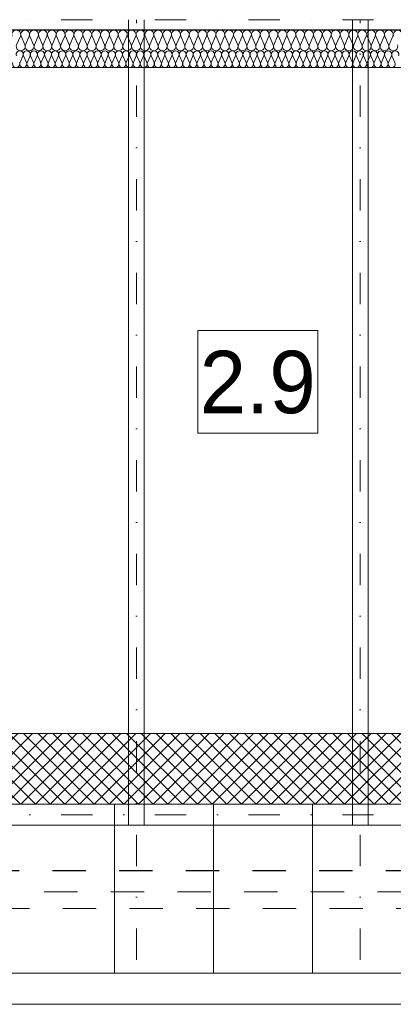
# Model space of a CAD drawing. Extents: x -438200 to -357500, y 15000 to 163871.
# Tile 110 of 148: x -424163 to -422369, y 107405 to 112136. Entities that reach past the tile are written whole.
import ezdxf

# ---------------------------------------------------------------- set-up
doc = ezdxf.new("R2010")
doc.units = 0
doc.header["$MEASUREMENT"] = 0
doc.set_wipeout_variables(frame=1)
doc.linetypes.add('Dot & Dashed', pattern=[450, 150, -150, 0, -150])
doc.linetypes.add('Przerywana', pattern=[320, 160, -160])
doc.layers.add('#podkład', color=252, linetype='Continuous')
doc.layers.add('Arch ocieplenie', color=252, linetype='Continuous')
for name, color, linetype, lineweight in [('Arch dachowki_Nr_Pióra__81', 252, 'Continuous', 9), ('Arch ocieplenie_Nr_Pióra__44', 252, 'Continuous', 13), ('Arch wykończenie_Nr_Pióra__3', 252, 'Continuous', 18), ('arch wypelnienia_Nr_Pióra__2', 252, 'Continuous', 13), ('INWENT DACH_Nr_Pióra__21', 252, 'Continuous', 9), ('INWENT KONST. DREWNIANA_Nr_Pióra__2', 252, 'Continuous', 13), ('INWENT KONST. DREWNIANA_Nr_Pióra__21', 252, 'Continuous', 9), ('INWENT OPISY_Nr_Pióra__21', 252, 'Continuous', 9), ('INWENT RURY SPUSTOWE_Nr_Pióra__21', 252, 'Continuous', 9), ('INWENT.ŚCIANY_Nr_Pióra__1', 252, 'Continuous', 25), ('INWENT.ŚCIANY_Nr_Pióra__2', 252, 'Continuous', 13)]:
    doc.layers.add(name, color=color, linetype=linetype, lineweight=lineweight)
doc.styles.add('GENERATED_STYLE_3', font='txt')

# ---------------------------------------------------------------- blocks, each defined once
blk = doc.blocks.new('Izolacja cieplna 14_225', base_point=(-429844.9, 96852.6))
at = {"layer": 'Arch ocieplenie_Nr_Pióra__44', "linetype": 'Continuous'}
for p, q in [((-424161.2, 96796.4), (-424147.1, 96828.8)), ((-424144.2, 96828.8), (-424130.1, 96796.4)), ((-424127.2, 96796.4), (-424113.1, 96828.8)), ((-424110.2, 96828.8), (-424096.1, 96796.4)), ((-424093.2, 96796.4), (-424079, 96828.8)), ((-424076.2, 96828.8), (-424062, 96796.4)), ((-424059.2, 96796.4), (-424045, 96828.8)), ((-424042.2, 96828.8), (-424028, 96796.4)), ((-424025.1, 96796.4), (-424011, 96828.8)), ((-424008.1, 96828.8), (-423994, 96796.4)), ((-423991.1, 96796.4), (-423977, 96828.8)), ((-423974.1, 96828.8), (-423960, 96796.4)), ((-423957.1, 96796.4), (-423942.9, 96828.8)), ((-423940.1, 96828.8), (-423925.9, 96796.4)), ((-423923.1, 96796.4), (-423908.9, 96828.8)), ((-423906.1, 96828.8), (-423891.9, 96796.4)), ((-423889, 96796.4), (-423874.9, 96828.8)), ((-423872, 96828.8), (-423857.9, 96796.4)), ((-423855, 96796.4), (-423840.9, 96828.8)), ((-423838, 96828.8), (-423823.9, 96796.4)), ((-423821, 96796.4), (-423806.8, 96828.8)), ((-423804, 96828.8), (-423789.8, 96796.4)), ((-423787, 96796.4), (-423772.8, 96828.8)), ((-423770, 96828.8), (-423755.8, 96796.4)), ((-423752.9, 96796.4), (-423738.8, 96828.8)), ((-423735.9, 96828.8), (-423721.8, 96796.4)), ((-423718.9, 96796.4), (-423704.8, 96828.8)), ((-423701.9, 96828.8), (-423687.8, 96796.4)), ((-423684.9, 96796.4), (-423670.7, 96828.8)), ((-423667.9, 96828.8), (-423653.7, 96796.4)), ((-423650.9, 96796.4), (-423636.7, 96828.8)), ((-423633.9, 96828.8), (-423619.7, 96796.4)), ((-423616.8, 96796.4), (-423602.7, 96828.8)), ((-423599.8, 96828.8), (-423585.7, 96796.4)), ((-423582.8, 96796.4), (-423568.7, 96828.8)), ((-423565.8, 96828.8), (-423551.6, 96796.4)), ((-423548.8, 96796.4), (-423534.6, 96828.8)), ((-423531.8, 96828.8), (-423517.6, 96796.4)), ((-423514.8, 96796.4), (-423500.6, 96828.8)), ((-423497.8, 96828.8), (-423483.6, 96796.4)), ((-423480.7, 96796.4), (-423466.6, 96828.8)), ((-423463.7, 96828.8), (-423449.6, 96796.4)), ((-423446.7, 96796.4), (-423432.6, 96828.8)), ((-423429.7, 96828.8), (-423415.5, 96796.4)), ((-423412.7, 96796.4), (-423398.5, 96828.8)), ((-423395.7, 96828.8), (-423381.5, 96796.4)), ((-423378.7, 96796.4), (-423364.5, 96828.8)), ((-423361.6, 96828.8), (-423347.5, 96796.4)), ((-423344.6, 96796.4), (-423330.5, 96828.8)), ((-423327.6, 96828.8), (-423313.5, 96796.4)), ((-423310.6, 96796.4), (-423296.5, 96828.8)), ((-423293.6, 96828.8), (-423279.4, 96796.4)), ((-423276.6, 96796.4), (-423262.4, 96828.8)), ((-423259.6, 96828.8), (-423245.4, 96796.4)), ((-423242.6, 96796.4), (-423228.4, 96828.8)), ((-423225.5, 96828.8), (-423211.4, 96796.4)), ((-423208.5, 96796.4), (-423194.4, 96828.8)), ((-423191.5, 96828.8), (-423177.4, 96796.4)), ((-423174.5, 96796.4), (-423160.4, 96828.8)), ((-423157.5, 96828.8), (-423143.3, 96796.4)), ((-423140.5, 96796.4), (-423126.3, 96828.8)), ((-423123.5, 96828.8), (-423109.3, 96796.4)), ((-423106.5, 96796.4), (-423092.3, 96828.8)), ((-423089.4, 96828.8), (-423075.3, 96796.4)), ((-423072.4, 96796.4), (-423058.3, 96828.8)), ((-423055.4, 96828.8), (-423041.3, 96796.4)), ((-423038.4, 96796.4), (-423024.3, 96828.8)), ((-423021.4, 96828.8), (-423007.2, 96796.4)), ((-423004.4, 96796.4), (-422990.2, 96828.8)), ((-422987.4, 96828.8), (-422973.2, 96796.4)), ((-422970.4, 96796.4), (-422956.2, 96828.8)), ((-422953.3, 96828.8), (-422939.2, 96796.4)), ((-422936.3, 96796.4), (-422922.2, 96828.8)), ((-422919.3, 96828.8), (-422905.2, 96796.4)), ((-422902.3, 96796.4), (-422888.1, 96828.8)), ((-422885.3, 96828.8), (-422871.1, 96796.4)), ((-422868.3, 96796.4), (-422854.1, 96828.8)), ((-422851.3, 96828.8), (-422837.1, 96796.4)), ((-422834.3, 96796.4), (-422820.1, 96828.8)), ((-422817.2, 96828.8), (-422803.1, 96796.4)), ((-422800.2, 96796.4), (-422786.1, 96828.8)), ((-422783.2, 96828.8), (-422769.1, 96796.4)), ((-422766.2, 96796.4), (-422752, 96828.8)), ((-422749.2, 96828.8), (-422735, 96796.4)), ((-422732.2, 96796.4), (-422718, 96828.8)), ((-422715.2, 96828.8), (-422701, 96796.4)), ((-422698.2, 96796.4), (-422684, 96828.8)), ((-422681.1, 96828.8), (-422667, 96796.4)), ((-422664.1, 96796.4), (-422650, 96828.8)), ((-422647.1, 96828.8), (-422633, 96796.4)), ((-422630.1, 96796.4), (-422615.9, 96828.8)), ((-422613.1, 96828.8), (-422598.9, 96796.4)), ((-422596.1, 96796.4), (-422581.9, 96828.8)), ((-422579.1, 96828.8), (-422564.9, 96796.4)), ((-422562, 96796.4), (-422547.9, 96828.8)), ((-422545, 96828.8), (-422530.9, 96796.4)), ((-422528, 96796.4), (-422513.9, 96828.8)), ((-422511, 96828.8), (-422496.9, 96796.4)), ((-422494, 96796.4), (-422479.8, 96828.8)), ((-422477, 96828.8), (-422462.8, 96796.4)), ((-422460, 96796.4), (-422445.8, 96828.8)), ((-422443, 96828.8), (-422428.8, 96796.4)), ((-422425.9, 96796.4), (-422411.8, 96828.8)), ((-422408.9, 96828.8), (-422394.8, 96796.4)), ((-422391.9, 96796.4), (-422377.8, 96828.8)), ((-422374.9, 96828.8), (-422360.8, 96796.4))]:
    blk.add_line(p, q, dxfattribs=at)
for centre, start_param, end_param in [((-424162.7, 96835.6), 4.299595, 8.266774), ((-424128.7, 96835.6), 4.299595, 8.266774), ((-424094.6, 96835.6), 4.299595, 8.266774), ((-424060.6, 96835.6), 4.299595, 8.266774), ((-424026.6, 96835.6), 4.299595, 8.266774), ((-423992.6, 96835.6), 4.299595, 8.266774), ((-423958.5, 96835.6), 4.299595, 8.266774), ((-423924.5, 96835.6), 4.299595, 8.266774), ((-423890.5, 96835.6), 4.299595, 8.266774), ((-423856.4, 96835.6), 4.299595, 8.266774), ((-423822.4, 96835.6), 4.299595, 8.266774), ((-423788.4, 96835.6), 4.299595, 8.266774), ((-423754.4, 96835.6), 4.299595, 8.266774), ((-423720.3, 96835.6), 4.299595, 8.266774), ((-423686.3, 96835.6), 4.299595, 8.266774), ((-423652.3, 96835.6), 4.299595, 8.266774), ((-423618.3, 96835.6), 4.299595, 8.266774), ((-423584.2, 96835.6), 4.299595, 8.266774), ((-423550.2, 96835.6), 4.299595, 8.266774), ((-423516.2, 96835.6), 4.299595, 8.266774), ((-423482.2, 96835.6), 4.299595, 8.266774), ((-423448.1, 96835.6), 4.299595, 8.266774), ((-423414.1, 96835.6), 4.299595, 8.266774), ((-423380.1, 96835.6), 4.299595, 8.266774), ((-423346.1, 96835.6), 4.299595, 8.266774), ((-423312, 96835.6), 4.299595, 8.266774), ((-423278, 96835.6), 4.299595, 8.266774), ((-423244, 96835.6), 4.299595, 8.266774), ((-423210, 96835.6), 4.299595, 8.266774), ((-423175.9, 96835.6), 4.299595, 8.266774), ((-423141.9, 96835.6), 4.299595, 8.266774), ((-423107.9, 96835.6), 4.299595, 8.266774), ((-423073.9, 96835.6), 4.299595, 8.266774), ((-423039.8, 96835.6), 4.299595, 8.266774), ((-423005.8, 96835.6), 4.299595, 8.266774), ((-422971.8, 96835.6), 4.299595, 8.266774), ((-422937.8, 96835.6), 4.299595, 8.266774), ((-422903.7, 96835.6), 4.299595, 8.266774), ((-422869.7, 96835.6), 4.299595, 8.266774), ((-422835.7, 96835.6), 4.299595, 8.266774), ((-422801.7, 96835.6), 4.299595, 8.266774), ((-422767.6, 96835.6), 4.299595, 8.266774), ((-422733.6, 96835.6), 4.299595, 8.266774), ((-422699.6, 96835.6), 4.299595, 8.266774), ((-422665.6, 96835.6), 4.299595, 8.266774), ((-422631.5, 96835.6), 4.299595, 8.266774), ((-422597.5, 96835.6), 4.299595, 8.266774), ((-422563.5, 96835.6), 4.299595, 8.266774), ((-422529.5, 96835.6), 4.299595, 8.266774), ((-422495.4, 96835.6), 4.299595, 8.266774), ((-422461.4, 96835.6), 4.299595, 8.266774), ((-422427.4, 96835.6), 4.299595, 8.266774), ((-422393.4, 96835.6), 4.299595, 8.266774), ((-422359.3, 96835.6), 4.299595, 8.266774), ((-424179.7, 96789.6), 1.158003, 5.125183), ((-424145.7, 96789.6), 1.158003, 5.125183), ((-424111.6, 96789.6), 1.158003, 5.125183), ((-424077.6, 96789.6), 1.158003, 5.125183), ((-424043.6, 96789.6), 1.158003, 5.125183), ((-424009.6, 96789.6), 1.158003, 5.125183), ((-423975.5, 96789.6), 1.158003, 5.125183), ((-423941.5, 96789.6), 1.158003, 5.125183), ((-423907.5, 96789.6), 1.158003, 5.125183), ((-423873.5, 96789.6), 1.158003, 5.125183), ((-423839.4, 96789.6), 1.158003, 5.125183), ((-423805.4, 96789.6), 1.158003, 5.125183), ((-423771.4, 96789.6), 1.158003, 5.125183), ((-423737.4, 96789.6), 1.158003, 5.125183), ((-423703.3, 96789.6), 1.158003, 5.125183), ((-423669.3, 96789.6), 1.158003, 5.125183), ((-423635.3, 96789.6), 1.158003, 5.125183), ((-423601.3, 96789.6), 1.158003, 5.125183), ((-423567.2, 96789.6), 1.158003, 5.125183), ((-423533.2, 96789.6), 1.158003, 5.125183), ((-423499.2, 96789.6), 1.158003, 5.125183), ((-423465.2, 96789.6), 1.158003, 5.125183), ((-423431.1, 96789.6), 1.158003, 5.125183), ((-423397.1, 96789.6), 1.158003, 5.125183), ((-423363.1, 96789.6), 1.158003, 5.125183), ((-423329.1, 96789.6), 1.158003, 5.125183), ((-423295, 96789.6), 1.158003, 5.125183), ((-423261, 96789.6), 1.158003, 5.125183), ((-423227, 96789.6), 1.158003, 5.125183), ((-423193, 96789.6), 1.158003, 5.125183), ((-423158.9, 96789.6), 1.158003, 5.125183), ((-423124.9, 96789.6), 1.158003, 5.125183), ((-423090.9, 96789.6), 1.158003, 5.125183), ((-423056.8, 96789.6), 1.158003, 5.125183), ((-423022.8, 96789.6), 1.158003, 5.125183), ((-422988.8, 96789.6), 1.158003, 5.125183), ((-422954.8, 96789.6), 1.158003, 5.125183), ((-422920.7, 96789.6), 1.158003, 5.125183), ((-422886.7, 96789.6), 1.158003, 5.125183), ((-422852.7, 96789.6), 1.158003, 5.125183), ((-422818.7, 96789.6), 1.158003, 5.125183), ((-422784.6, 96789.6), 1.158003, 5.125183), ((-422750.6, 96789.6), 1.158003, 5.125183), ((-422716.6, 96789.6), 1.158003, 5.125183), ((-422682.6, 96789.6), 1.158003, 5.125183), ((-422648.5, 96789.6), 1.158003, 5.125183), ((-422614.5, 96789.6), 1.158003, 5.125183), ((-422580.5, 96789.6), 1.158003, 5.125183), ((-422546.5, 96789.6), 1.158003, 5.125183), ((-422512.4, 96789.6), 1.158003, 5.125183), ((-422478.4, 96789.6), 1.158003, 5.125183), ((-422444.4, 96789.6), 1.158003, 5.125183), ((-422410.4, 96789.6), 1.158003, 5.125183), ((-422376.3, 96789.6), 1.158003, 5.125183)]:
    blk.add_ellipse(centre, major_axis=(0, 17), ratio=0.999906, start_param=start_param, end_param=end_param, dxfattribs=at)
blk = doc.blocks.new('Izolacja cieplna 14_226', base_point=(-419194.9, 96952.6))
at = {"layer": 'Arch ocieplenie_Nr_Pióra__44', "linetype": 'Continuous'}
for p, q in [((-424159.6, 96922.8), (-424177.4, 96882.4)), ((-424138.3, 96882.4), (-424156.1, 96922.8)), ((-424117, 96922.8), (-424134.8, 96882.4)), ((-424095.7, 96882.4), (-424113.5, 96922.8)), ((-424074.4, 96922.8), (-424092.2, 96882.4)), ((-424053.1, 96882.4), (-424070.9, 96922.8)), ((-424031.8, 96922.8), (-424049.6, 96882.4)), ((-424010.5, 96882.4), (-424028.3, 96922.8)), ((-423989.2, 96922.8), (-424007, 96882.4)), ((-423967.9, 96882.4), (-423985.7, 96922.8)), ((-423946.6, 96922.8), (-423964.4, 96882.4)), ((-423925.3, 96882.4), (-423943.1, 96922.8)), ((-423904, 96922.8), (-423921.8, 96882.4)), ((-423882.7, 96882.4), (-423900.5, 96922.8)), ((-423861.4, 96922.8), (-423879.2, 96882.4)), ((-423840.1, 96882.4), (-423857.9, 96922.8)), ((-423818.8, 96922.8), (-423836.6, 96882.4)), ((-423797.5, 96882.4), (-423815.3, 96922.8)), ((-423776.2, 96922.8), (-423794, 96882.4)), ((-423754.9, 96882.4), (-423772.7, 96922.8)), ((-423733.6, 96922.8), (-423751.4, 96882.4)), ((-423712.3, 96882.4), (-423730.1, 96922.8)), ((-423691, 96922.8), (-423708.8, 96882.4)), ((-423669.7, 96882.4), (-423687.5, 96922.8)), ((-423648.4, 96922.8), (-423666.2, 96882.4)), ((-423627.1, 96882.4), (-423644.9, 96922.8)), ((-423605.8, 96922.8), (-423623.6, 96882.4)), ((-423584.5, 96882.4), (-423602.3, 96922.8)), ((-423563.2, 96922.8), (-423581, 96882.4)), ((-423541.9, 96882.4), (-423559.7, 96922.8)), ((-423520.6, 96922.8), (-423538.4, 96882.4)), ((-423499.3, 96882.4), (-423517.1, 96922.8)), ((-423478, 96922.8), (-423495.8, 96882.4)), ((-423456.7, 96882.4), (-423474.5, 96922.8)), ((-423435.4, 96922.8), (-423453.2, 96882.4)), ((-423414.1, 96882.4), (-423431.9, 96922.8)), ((-423392.8, 96922.8), (-423410.6, 96882.4)), ((-423371.5, 96882.4), (-423389.3, 96922.8)), ((-423350.2, 96922.8), (-423368, 96882.4)), ((-423328.9, 96882.4), (-423346.7, 96922.8)), ((-423307.6, 96922.8), (-423325.4, 96882.4)), ((-423286.3, 96882.4), (-423304.1, 96922.8)), ((-423265, 96922.8), (-423282.8, 96882.4)), ((-423243.7, 96882.4), (-423261.5, 96922.8)), ((-423222.4, 96922.8), (-423240.2, 96882.4)), ((-423201.1, 96882.4), (-423218.9, 96922.8)), ((-423179.8, 96922.8), (-423197.6, 96882.4)), ((-423158.5, 96882.4), (-423176.3, 96922.8)), ((-423137.2, 96922.8), (-423155, 96882.4)), ((-423115.9, 96882.4), (-423133.7, 96922.8)), ((-423094.6, 96922.8), (-423112.4, 96882.4)), ((-423073.3, 96882.4), (-423091.1, 96922.8)), ((-423052, 96922.8), (-423069.8, 96882.4)), ((-423030.7, 96882.4), (-423048.5, 96922.8)), ((-423009.4, 96922.8), (-423027.2, 96882.4)), ((-422988.1, 96882.4), (-423005.9, 96922.8)), ((-422966.8, 96922.8), (-422984.6, 96882.4)), ((-422945.5, 96882.4), (-422963.3, 96922.8)), ((-422924.2, 96922.8), (-422942, 96882.4)), ((-422902.9, 96882.4), (-422920.7, 96922.8)), ((-422881.6, 96922.8), (-422899.4, 96882.4)), ((-422860.3, 96882.4), (-422878.1, 96922.8)), ((-422839, 96922.8), (-422856.8, 96882.4)), ((-422817.7, 96882.4), (-422835.5, 96922.8)), ((-422796.4, 96922.8), (-422814.2, 96882.4)), ((-422775.1, 96882.4), (-422792.9, 96922.8)), ((-422753.8, 96922.8), (-422771.6, 96882.4)), ((-422732.5, 96882.4), (-422750.3, 96922.8)), ((-422711.2, 96922.8), (-422729, 96882.4)), ((-422689.9, 96882.4), (-422707.7, 96922.8)), ((-422668.6, 96922.8), (-422686.4, 96882.4)), ((-422647.3, 96882.4), (-422665.1, 96922.8)), ((-422626, 96922.8), (-422643.8, 96882.4)), ((-422604.7, 96882.4), (-422622.5, 96922.8)), ((-422583.4, 96922.8), (-422601.2, 96882.4)), ((-422562.1, 96882.4), (-422579.9, 96922.8)), ((-422540.8, 96922.8), (-422558.6, 96882.4)), ((-422519.5, 96882.4), (-422537.3, 96922.8)), ((-422498.2, 96922.8), (-422516, 96882.4)), ((-422476.9, 96882.4), (-422494.7, 96922.8)), ((-422455.6, 96922.8), (-422473.4, 96882.4)), ((-422434.3, 96882.4), (-422452.1, 96922.8)), ((-422413, 96922.8), (-422430.8, 96882.4)), ((-422391.7, 96882.4), (-422409.5, 96922.8)), ((-422370.4, 96922.8), (-422388.2, 96882.4))]:
    blk.add_line(p, q, dxfattribs=at)
for centre, start_param, end_param in [((-424179.1, 96931.3), 2.7288, 6.695979), ((-424136.5, 96931.3), 2.7288, 6.695979), ((-424093.9, 96931.3), 2.7288, 6.695979), ((-424051.3, 96931.3), 2.7288, 6.695979), ((-424008.7, 96931.3), 2.7288, 6.695979), ((-423966.1, 96931.3), 2.7288, 6.695979), ((-423923.5, 96931.3), 2.7288, 6.695979), ((-423880.9, 96931.3), 2.7288, 6.695979), ((-423838.3, 96931.3), 2.7288, 6.695979), ((-423795.7, 96931.3), 2.7288, 6.695979), ((-423753.1, 96931.3), 2.7288, 6.695979), ((-423710.5, 96931.3), 2.7288, 6.695979), ((-423667.9, 96931.3), 2.7288, 6.695979), ((-423625.3, 96931.3), 2.7288, 6.695979), ((-423582.7, 96931.3), 2.7288, 6.695979), ((-423540.1, 96931.3), 2.7288, 6.695979), ((-423497.5, 96931.3), 2.7288, 6.695979), ((-423454.9, 96931.3), 2.7288, 6.695979), ((-423412.3, 96931.3), 2.7288, 6.695979), ((-423369.7, 96931.3), 2.7288, 6.695979), ((-423327.1, 96931.3), 2.7288, 6.695979), ((-423284.5, 96931.3), 2.7288, 6.695979), ((-423241.9, 96931.3), 2.7288, 6.695979), ((-423199.3, 96931.3), 2.7288, 6.695979), ((-423156.7, 96931.3), 2.7288, 6.695979), ((-423114.1, 96931.3), 2.7288, 6.695979), ((-423071.5, 96931.3), 2.7288, 6.695979), ((-423028.9, 96931.3), 2.7288, 6.695979), ((-422986.3, 96931.3), 2.7288, 6.695979), ((-422943.7, 96931.3), 2.7288, 6.695979), ((-422901.1, 96931.3), 2.7288, 6.695979), ((-422858.5, 96931.3), 2.7288, 6.695979), ((-422815.9, 96931.3), 2.7288, 6.695979), ((-422773.3, 96931.3), 2.7288, 6.695979), ((-422730.7, 96931.3), 2.7288, 6.695979), ((-422688.1, 96931.3), 2.7288, 6.695979), ((-422645.5, 96931.3), 2.7288, 6.695979), ((-422602.9, 96931.3), 2.7288, 6.695979), ((-422560.3, 96931.3), 2.7288, 6.695979), ((-422517.7, 96931.3), 2.7288, 6.695979), ((-422475.1, 96931.3), 2.7288, 6.695979), ((-422432.5, 96931.3), 2.7288, 6.695979), ((-422389.9, 96931.3), 2.7288, 6.695979), ((-422347.3, 96931.3), 2.7288, 6.695979), ((-424157.8, 96873.9), 5.870392, 9.837571), ((-424115.2, 96873.9), 5.870392, 9.837571), ((-424072.6, 96873.9), 5.870392, 9.837571), ((-424030, 96873.9), 5.870392, 9.837571), ((-423987.4, 96873.9), 5.870392, 9.837571), ((-423944.8, 96873.9), 5.870392, 9.837571), ((-423902.2, 96873.9), 5.870392, 9.837571), ((-423859.6, 96873.9), 5.870392, 9.837571), ((-423817, 96873.9), 5.870392, 9.837571), ((-423774.4, 96873.9), 5.870392, 9.837571), ((-423731.8, 96873.9), 5.870392, 9.837571), ((-423689.2, 96873.9), 5.870392, 9.837571), ((-423646.6, 96873.9), 5.870392, 9.837571), ((-423604, 96873.9), 5.870392, 9.837571), ((-423561.4, 96873.9), 5.870392, 9.837571), ((-423518.8, 96873.9), 5.870392, 9.837571), ((-423476.2, 96873.9), 5.870392, 9.837571), ((-423433.6, 96873.9), 5.870392, 9.837571), ((-423391, 96873.9), 5.870392, 9.837571), ((-423348.4, 96873.9), 5.870392, 9.837571), ((-423305.8, 96873.9), 5.870392, 9.837571), ((-423263.2, 96873.9), 5.870392, 9.837571), ((-423220.6, 96873.9), 5.870392, 9.837571), ((-423178, 96873.9), 5.870392, 9.837571), ((-423135.4, 96873.9), 5.870392, 9.837571), ((-423092.8, 96873.9), 5.870392, 9.837571), ((-423050.2, 96873.9), 5.870392, 9.837571), ((-423007.6, 96873.9), 5.870392, 9.837571), ((-422965, 96873.9), 5.870392, 9.837571), ((-422922.4, 96873.9), 5.870392, 9.837571), ((-422879.8, 96873.9), 5.870392, 9.837571), ((-422837.2, 96873.9), 5.870392, 9.837571), ((-422794.6, 96873.9), 5.870392, 9.837571), ((-422752, 96873.9), 5.870392, 9.837571), ((-422709.4, 96873.9), 5.870392, 9.837571), ((-422666.8, 96873.9), 5.870392, 9.837571), ((-422624.2, 96873.9), 5.870392, 9.837571), ((-422581.6, 96873.9), 5.870392, 9.837571), ((-422539, 96873.9), 5.870392, 9.837571), ((-422496.4, 96873.9), 5.870392, 9.837571), ((-422453.8, 96873.9), 5.870392, 9.837571), ((-422411.2, 96873.9), 5.870392, 9.837571), ((-422368.6, 96873.9), 5.870392, 9.837571)]:
    blk.add_ellipse(centre, major_axis=(-21.3, 0), ratio=0.998489, start_param=start_param, end_param=end_param, dxfattribs=at)
blk = doc.blocks.new('poddasze')
at = {"layer": 'arch wypelnienia_Nr_Pióra__2', "linetype": 'Continuous'}
h = blk.add_hatch(dxfattribs=at)
h.set_pattern_fill('Grid_5x5_Diagonal', color=252, style=0, pattern_type=2)
h.set_pattern_definition([(45, (0, -15837.553), (-35.355339, 35.355339), []), (135, (0, -15837.553), (35.355339, 35.355339), [])])
h.paths.add_polyline_path([(-415254.9, 77395.1), (-429794.9, 77395.1), (-429794.9, 77735.1), (-415254.9, 77735.1)], flags=0)
at = {"layer": 'Arch dachowki_Nr_Pióra__81', "color": 252, "linetype": 'Continuous'}
for p, q in [((-423707.4, 76584), (-423707.4, 77395.1)), ((-423232.4, 76584), (-423232.4, 77395.1)), ((-422757.4, 76584), (-422757.4, 77395.1))]:
    blk.add_line(p, q, dxfattribs=at)
at = {"layer": 'Arch wykończenie_Nr_Pióra__3', "color": 252, "linetype": 'Continuous'}
for p, q in [((-419244.9, 80935.1), (-429794.9, 80935.1)), ((-415254.9, 77735.1), (-429794.9, 77735.1))]:
    blk.add_line(p, q, dxfattribs=at)
at = {"layer": 'Arch wykończenie_Nr_Pióra__3', "color": 252, "linetype": 'Przerywana'}
blk.add_line((-414514.9, 76895.1), (-430484.9, 76895.1), dxfattribs=at)
at = {"layer": 'INWENT DACH_Nr_Pióra__21', "color": 252, "linetype": 'Continuous'}
blk.add_line((-414324.9, 76584), (-430714.9, 76584), dxfattribs=at)
at = {"layer": 'INWENT KONST. DREWNIANA_Nr_Pióra__2', "color": 252, "linetype": 'Continuous'}
for p, q in [((-423639.9, 77295.1), (-423639.9, 81165.1)), ((-423564.9, 77295.1), (-423564.9, 81165.1)), ((-422564.9, 77295.1), (-422564.9, 81165.1)), ((-422489.9, 77295.1), (-422489.9, 81165.1))]:
    blk.add_line(p, q, dxfattribs=at)
at = {"layer": 'INWENT KONST. DREWNIANA_Nr_Pióra__21', "color": 252, "linetype": 'Dot & Dashed'}
for p, q in [((-430714.9, 81165.1), (-414324.9, 81165.1)), ((-423602.4, 76648.1), (-423602.4, 81165.1)), ((-422527.4, 76648.1), (-422527.4, 81165.1)), ((-430714.9, 77345.1), (-414324.9, 77345.1))]:
    blk.add_line(p, q, dxfattribs=at)
at = {"layer": 'INWENT KONST. DREWNIANA_Nr_Pióra__21', "color": 252, "linetype": 'Continuous'}
for p, q in [((-430714.9, 77395.1), (-414324.9, 77395.1)), ((-430714.9, 77295.1), (-414324.9, 77295.1))]:
    blk.add_line(p, q, dxfattribs=at)
at = {"layer": 'INWENT RURY SPUSTOWE_Nr_Pióra__21', "color": 252, "linetype": 'Continuous'}
blk.add_line((-414324.9, 76434), (-430714.9, 76434), dxfattribs=at)
at = {"layer": 'INWENT.ŚCIANY_Nr_Pióra__1', "color": 252, "linetype": 'Continuous'}
blk.add_line((-419194.9, 81115.1), (-429844.9, 81115.1), dxfattribs=at)
at = {"layer": 'INWENT.ŚCIANY_Nr_Pióra__1', "color": 252, "linetype": 'Przerywana'}
blk.add_line((-415204.9, 77075.1), (-429844.9, 77075.1), dxfattribs=at)
at = {"layer": 'INWENT.ŚCIANY_Nr_Pióra__2', "color": 252, "linetype": 'Przerywana'}
blk.add_line((-430444.9, 76975.1), (-414594.9, 76975.1), dxfattribs=at)
at = {"layer": 'Arch ocieplenie', "color": 252, "linetype": 'Continuous', "lineweight": 13}
for name, p in [('Izolacja cieplna 14_226', (-419194.9, 81115.1)), ('Izolacja cieplna 14_225', (-429844.9, 81015.1))]:
    blk.add_blockref(name, p, dxfattribs=at)
at = {"color": 252, "linetype": 'Continuous', "ltscale": 1734454.285401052}
blk.add_wipeout([(-423307.8, 79672.1), (-422731.8, 79672.1), (-422731.8, 79177.9), (-423307.8, 79177.9)], dxfattribs=at).dxf.layer = 'INWENT OPISY_Nr_Pióra__21'
at = {"layer": 'INWENT OPISY_Nr_Pióra__21', "color": 252, "linetype": 'Continuous', "flags": 128}
blk.add_lwpolyline([(-423307.8, 79672.1), (-422731.8, 79672.1), (-422731.8, 79177.9), (-423307.8, 79177.9)], close=True, dxfattribs=at)
at = {"layer": 'INWENT OPISY_Nr_Pióra__21', "color": 252, "linetype": 'Continuous', "insert": (-423019.8, 79269.7), "char_height": 300, "attachment_point": 8, "style": 'GENERATED_STYLE_3'}
blk.add_mtext('{2.9 }', dxfattribs=at)

msp = doc.modelspace()

# ---------------------------------------------------------------- block references
at = {"layer": '#podkład', "color": 3, "lineweight": 50}
msp.add_blockref('poddasze', (0, 30970.8), dxfattribs=at)

doc.saveas('drawing.dxf')
